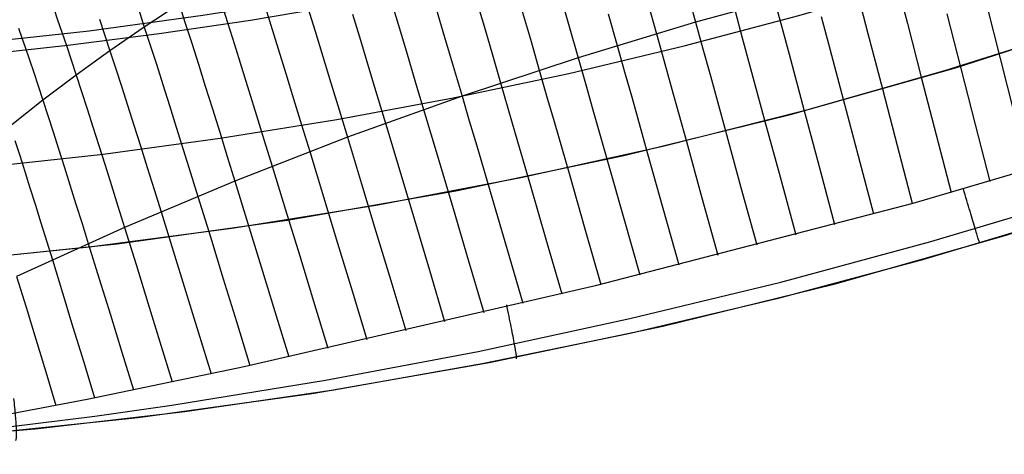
# Model space of a CAD drawing. Header units: millimetres. Extents: x -118 to 118, y -118 to 118.
# Tile 37 of 68: x 11 to 34, y -117 to -108. Entities that reach past the tile are written whole.
import ezdxf

# ---------------------------------------------------------------- set-up
doc = ezdxf.new("R2010")
doc.units = ezdxf.units.MM
doc.header["$MEASUREMENT"] = 0
doc.layers.add('Predefinito', color=5, linetype='Continuous')

msp = doc.modelspace()

# ---------------------------------------------------------------- linework, layer by layer
at = {"layer": 'Predefinito'}
for points in [[(-1.959082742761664, -113.4830912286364), (1.959082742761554, -113.4830912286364), (5.874913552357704, -113.3478512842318), (9.783743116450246, -113.07753256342), (13.68091320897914, -112.6724572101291), (17.56177949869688, -112.1331079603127), (21.42171708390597, -111.4601275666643), (25.25612600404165, -110.654318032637), (29.06043672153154, -109.7166396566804), (32.83011556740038, -108.6482098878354), (36.56067014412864, -107.4503019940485), (40.24765467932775, -106.1243435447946), (43.88667532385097, -104.6719147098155), (47.4733953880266, -103.0947463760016), (51.00354050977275, -101.3947180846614), (54.47290374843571, -99.57385579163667), (57.87735059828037, -97.63432945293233), (61.21282391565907, -95.57845043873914)], [(-2.028125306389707, -117.4824953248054), (2.028125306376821, -117.4824953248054), (6.081958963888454, -117.3424892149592), (10.12854463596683, -117.0626438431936), (14.16305992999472, -116.6432927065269), (18.18069683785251, -116.0849355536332), (22.17666746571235, -115.3882377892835), (26.14620973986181, -114.5540296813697), (30.08459308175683, -113.5833053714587), (33.9871240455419, -112.4772216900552), (37.84915191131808, -111.2370967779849), (41.66607422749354, -109.8644085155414), (45.43334229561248, -108.3607927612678), (49.14646659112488, -106.7280414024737), (52.80102211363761, -104.9681002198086), (56.39265366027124, -103.0830665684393), (59.91708101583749, -101.0751868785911)], [(-0.0232285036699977, -108.595960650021), (2.596356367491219, -108.5659402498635), (5.211952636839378, -108.4717123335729), (7.823560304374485, -108.3132769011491), (10.4311793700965, -108.0906339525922), (13.04200290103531, -107.8027980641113), (15.64213807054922, -107.4508453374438), (18.23158487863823, -107.0347757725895), (20.81034332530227, -106.5545893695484), (23.39592257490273, -106.0062741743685), (25.96346506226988, -105.3942514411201), (28.51297078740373, -104.7185211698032), (31.04443975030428, -103.9790833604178), (33.55795327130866, -103.1759115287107), (36.05684077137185, -102.3078549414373)]]:
    msp.add_lwpolyline(points, dxfattribs=at)
at = {"layer": 'Predefinito', "extrusion": (0.9612578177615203, 0.275542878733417, 0.00771555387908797)}
msp.add_lwpolyline([(-117.5000000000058, -136.5969852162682), (-117.498719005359, -136.5093249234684), (-117.4948421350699, -136.4211427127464), (-117.4883229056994, -136.332549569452), (-117.4791209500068, -136.2436604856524), (-117.4672023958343, -136.1545940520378), (-117.4525402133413, -136.0654720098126), (-117.4351145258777, -135.9764187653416), (-117.4149128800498, -135.8875608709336), (-117.3919304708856, -135.799026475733), (-117.3661703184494, -135.7109447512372), (-117.3376433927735, -135.6234452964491), (-117.3063686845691, -135.5366575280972), (-117.2723732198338, -135.4507100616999), (-117.2356920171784, -135.3657300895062), (-117.1963679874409, -135.2818427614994), (-117.1544517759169, -135.1991705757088), (-117.1100015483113, -135.1178327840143), (-117.0630827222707, -135.0379448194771), (-117.013767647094, -134.9596177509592), (-116.9621352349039, -134.882957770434), (-116.9082705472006, -134.8080657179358), (-116.8522643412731, -134.735036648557), (-116.794212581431, -134.6639594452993), (-116.734215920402, -134.5949164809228), (-116.6723791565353, -134.5279833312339), (-116.6088106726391, -134.4632285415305), (-116.5436218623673, -134.4007134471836), (-116.4769265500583, -134.340492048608), (-116.4088404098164, -134.2826109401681), (-116.339480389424, -134.2271092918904), (-116.2689641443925, -134.1740188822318), (-116.1974094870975, -134.1233641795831)], dxfattribs=at)
at = {"layer": 'Predefinito', "extrusion": (0.9760848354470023, 0.2164877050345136, -0.01978553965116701)}
msp.add_lwpolyline([(-117.5000000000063, -136.5333709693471), (-117.498768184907, -136.4474095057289), (-117.495041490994, -136.3609573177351), (-117.4887770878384, -136.2741191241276), (-117.4799378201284, -136.1870032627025), (-117.4684925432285, -136.099721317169), (-117.4544164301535, -136.0123877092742), (-117.4376912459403, -135.9251192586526), (-117.4183055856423, -135.8380347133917), (-117.396255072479, -135.7512542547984), (-117.3715425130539, -135.6648989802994), (-117.3441780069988, -135.5790903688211), (-117.3141790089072, -135.4939497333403), (-117.2815703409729, -135.409597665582), (-117.2463841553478, -135.3261534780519), (-117.2086598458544, -135.2437346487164), (-117.1684439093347, -135.1624562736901), (-117.1257897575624, -135.0824305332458), (-117.0807574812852, -135.0037661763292), (-117.0334135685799, -134.926568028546), (-116.9838305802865, -134.850936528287), (-116.932086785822, -134.7769672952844), (-116.8782657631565, -134.7047507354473), (-116.8224559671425, -134.6343716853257), (-116.7647502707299, -134.5659090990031), (-116.7052454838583, -134.4994357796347), (-116.6440418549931, -134.435018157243), (-116.5812425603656, -134.3727161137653), (-116.5169531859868, -134.3125828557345), (-116.4512812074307, -134.2546648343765), (-116.3843354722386, -134.1990017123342), (-116.3162256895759, -134.1456263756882), (-116.2470619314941, -134.0945649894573)], dxfattribs=at)
at = {"layer": 'Predefinito', "extrusion": (0.9862775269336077, 0.1565254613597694, -0.05250161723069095)}
msp.add_lwpolyline([(-117.500000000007, -136.1252058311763), (-117.4990595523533, -136.050093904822), (-117.4962202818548, -135.9746600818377), (-117.4914577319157, -135.8989744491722), (-117.4847508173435, -135.8231088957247), (-117.4760819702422, -135.7471369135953), (-117.4654372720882, -135.6711333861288), (-117.4528065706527, -135.5951743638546), (-117.4381835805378, -135.5193368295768), (-117.421565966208, -135.4436984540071), (-117.4029554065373, -135.3683373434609), (-117.3823576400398, -135.293331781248), (-117.3597824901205, -135.2187599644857), (-117.3352438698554, -135.1446997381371), (-117.3087597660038, -135.0712283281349), (-117.2803522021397, -134.9984220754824), (-117.2500471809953, -134.9263561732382), (-117.2178746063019, -134.8551044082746), (-117.183868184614, -134.7847389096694), (-117.1480653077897, -134.7153299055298), (-117.1105069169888, -134.6469454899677), (-117.0712373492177, -134.5796514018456), (-117.0303041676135, -134.5135108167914), (-116.9877579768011, -134.4485841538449), (-116.9436522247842, -134.3849288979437), (-116.8980429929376, -134.3225994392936), (-116.8509887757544, -134.2616469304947), (-116.8025502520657, -134.202119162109), (-116.752790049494, -134.1440604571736), (-116.7017725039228, -134.0875115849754), (-116.649563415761, -134.0325096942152), (-116.596229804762, -133.9790882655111), (-116.5418396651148, -133.9272770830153)], dxfattribs=at)
at = {"layer": 'Predefinito', "extrusion": (0.9893651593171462, 0.1263196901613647, -0.07211045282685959)}
msp.add_lwpolyline([(-117.5000000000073, -135.7421039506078), (-117.4993028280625, -135.6774313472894), (-117.4972015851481, -135.6125560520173), (-117.4936830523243, -135.5475229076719), (-117.4887358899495, -135.4823775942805), (-117.4823506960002, -135.4171665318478), (-117.4745200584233, -135.3519367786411), (-117.465238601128, -135.2867359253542), (-117.4545030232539, -135.2216119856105), (-117.4423121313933, -135.1566132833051), (-117.4286668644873, -135.091788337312), (-117.4135703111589, -135.0271857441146), (-117.3970277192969, -134.9628540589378), (-117.3790464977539, -134.8988416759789), (-117.3596362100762, -134.8351967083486), (-117.3388085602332, -134.7719668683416), (-117.316577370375, -134.7091993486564), (-117.2929585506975, -134.6469407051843), (-117.2679700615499, -134.5852367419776), (-117.2416318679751, -134.5241323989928), (-117.2139658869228, -134.4636716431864), (-117.1849959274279, -134.4038973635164), (-117.1547476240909, -134.3448512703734), (-117.1232483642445, -134.2865737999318), (-117.0905272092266, -134.2291040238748), (-117.0566148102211, -134.1724795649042), (-117.0215433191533, -134.1167365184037), (-116.9853462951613, -134.0619093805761), (-116.9480586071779, -134.008030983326), (-116.909716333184, -133.9551324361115), (-116.8703566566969, -133.903243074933), (-116.830017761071, -133.8523904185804), (-116.7887387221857, -133.8026001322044)], dxfattribs=at)
at = {"layer": 'Predefinito', "extrusion": (0.9904044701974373, 0.1111971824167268, -0.0820620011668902)}
msp.add_lwpolyline([(-117.5000000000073, -135.5032332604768), (-117.4994444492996, -135.4455011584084), (-117.4977716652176, -135.3876259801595), (-117.4949733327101, -135.329639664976), (-117.4910423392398, -135.2715746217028), (-117.4859728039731, -135.2134636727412), (-117.4797601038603, -135.1553399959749), (-117.4724008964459, -135.0972370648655), (-117.4638931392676, -135.0391885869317), (-117.4542361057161, -134.981228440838), (-117.4434303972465, -134.9233906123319), (-117.431477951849, -134.8657091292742), (-117.4183820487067, -134.8082179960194), (-117.4041473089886, -134.7509511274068), (-117.3887796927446, -134.6939422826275), (-117.3722864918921, -134.6372249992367), (-117.3546763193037, -134.5808325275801), (-117.3359590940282, -134.5247977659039), (-117.3161460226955, -134.4691531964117), (-117.2952495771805, -134.4139308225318), (-117.2732834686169, -134.3591621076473), (-117.2502626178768, -134.3048779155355), (-117.2262031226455, -134.2511084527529), (-117.2011222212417, -134.1978832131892), (-117.1750382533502, -134.145230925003), (-117.147970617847, -134.0931795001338), (-117.1199397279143, -134.0417559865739), (-117.0909669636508, -133.9909865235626), (-117.0610746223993, -133.9408962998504), (-117.0302858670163, -133.8915095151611), (-116.9986246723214, -133.8428493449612), (-116.9661157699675, -133.7949379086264), (-116.9327845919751, -133.7477962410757)], dxfattribs=at)
at = {"layer": 'Predefinito'}
for points in [[(-0.0526627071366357, -111.4334624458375, -161), (2.635264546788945, -111.4032610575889, -161), (5.322359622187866, -111.3070341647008, -161), (8.007321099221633, -111.1446923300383, -161), (10.68884755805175, -110.9161461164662, -161), (13.36563757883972, -110.6213060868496, -161), (16.03638974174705, -110.2600828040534, -161), (18.69980262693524, -109.8323868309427, -161), (21.3545748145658, -109.3381287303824, -161), (23.999401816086, -108.7772076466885, -160.9999660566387), (26.63298095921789, -108.1495310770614, -160.9998882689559), (29.25401354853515, -107.4550221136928, -160.9998027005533), (31.86120088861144, -106.6936038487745, -160.9997454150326), (34.45304932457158, -105.8652565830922, -160.9997651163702), (37.0277137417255, -104.9707287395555, -160.999850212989), (39.58336825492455, -104.0110955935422, -160.9999463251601), (42.11818697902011, -102.9874324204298, -160.9999990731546), (44.62699794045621, -101.9023490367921, -161.0000104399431), (47.11193740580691, -100.7554196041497, -161.0000188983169), (49.57143745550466, -99.54764194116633, -161.0000247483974), (52.00393016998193, -98.28001386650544, -161.000028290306), (54.4078476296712, -96.95353319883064, -161.0000298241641), (56.7816219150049, -95.56919775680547, -161.0000296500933), (59.12368510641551, -94.12800535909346, -161.0000280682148)], [(-0.0253302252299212, -108.8683462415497, -153.6775029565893), (2.074174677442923, -108.849408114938, -153.6774953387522), (4.173315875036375, -108.7892544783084, -153.6774994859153), (6.271443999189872, -108.687840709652, -153.677515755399), (8.367909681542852, -108.5451221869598, -153.677544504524), (10.46206355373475, -108.3610542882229, -153.6775860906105), (12.55325624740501, -108.1355923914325, -153.6776408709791), (14.64083839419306, -107.8686918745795, -153.6777092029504), (16.72416062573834, -107.560308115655, -153.6777914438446), (18.80257357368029, -107.2103964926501, -153.6778879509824), (20.87542786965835, -106.818912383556, -153.6779990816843), (22.94207414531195, -106.3858111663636, -153.6781251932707), (25.00186303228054, -105.911048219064, -153.678266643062), (27.05414516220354, -105.3945789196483, -153.6784237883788), (29.0982711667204, -104.8363586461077, -153.6785969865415), (31.13359167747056, -104.2363427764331, -153.6787865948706), (33.15945732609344, -103.5944866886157, -153.6789929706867), (35.17483011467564, -102.9111036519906, -153.6791998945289)], [(35.06478426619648, -105.6140185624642, -129.9306401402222), (32.33001991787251, -106.2057239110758, -130.005506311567), (29.60483582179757, -106.8715892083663, -130.0395363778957), (26.89646276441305, -107.6101731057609, -130.0327303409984), (24.21104001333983, -108.4196591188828, -129.9850882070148), (21.55982131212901, -109.2964082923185, -129.8966099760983), (18.94390065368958, -110.2389895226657, -129.767295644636), (16.37257994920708, -111.2425918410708, -129.5971453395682), (13.85150079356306, -112.3033660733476, -129.3861628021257), (11.38541476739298, -113.4168378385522, -129.1343360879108)], [(19.91759509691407, -107.0451333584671, -126.9014857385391), (20.10151731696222, -107.6569024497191, -127.6683470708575), (20.29077869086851, -108.2885987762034, -128.4163489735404), (20.48483573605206, -108.9381939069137, -129.1460584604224), (20.683144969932, -109.6036594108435, -129.8580425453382), (20.84758249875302, -110.1565142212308, -130.4256825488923), (21.0143482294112, -110.7180585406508, -130.9823321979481), (21.35432090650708, -111.865187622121, -132.0642988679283), (21.70197622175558, -113.0409904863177, -133.1072194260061), (22.05622739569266, -114.2414109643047, -134.1143707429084)], [(21.84621208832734, -106.966637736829, -127.7579528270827), (22.03934493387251, -107.625459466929, -128.5009926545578), (22.23746082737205, -108.3028793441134, -129.225025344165), (22.43999505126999, -108.9967896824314, -129.9306400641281), (22.60746203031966, -109.5714398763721, -130.490871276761), (22.77733366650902, -110.1550649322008, -131.0397519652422), (23.12373151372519, -111.3471518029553, -132.1051484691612), (23.47806979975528, -112.5688746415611, -133.1302029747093), (23.83922973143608, -113.8160577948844, -134.1182888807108)], [(23.80730066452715, -107.0051817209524, -128.5644754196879), (24.00689887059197, -107.703942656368, -129.2842505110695), (24.21104001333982, -108.4196591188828, -129.9850882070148), (24.37954896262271, -109.0111202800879, -130.5399504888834), (24.55052064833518, -109.6117730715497, -131.0831885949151), (24.89928055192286, -110.8385198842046, -132.1365160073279), (25.25617636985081, -112.0956322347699, -133.1485178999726), (25.62006474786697, -113.3788428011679, -134.1226417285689)], [(26.69417177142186, -106.8744615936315, -129.3360725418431), (26.89646276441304, -107.6101731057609, -130.0327303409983), (27.06328492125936, -108.2171769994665, -130.5830457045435), (27.23262143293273, -108.8335651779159, -131.1214936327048), (27.57825480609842, -110.0923195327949, -132.1645441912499), (27.93219745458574, -111.3820864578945, -133.1653960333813), (28.29328394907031, -112.6985162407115, -134.1275631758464)], [(31.57641752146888, -107.0257394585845, -130.5727717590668), (31.73512829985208, -107.6413198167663, -131.112347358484), (32.0594757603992, -108.8983299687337, -132.157820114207), (32.39209099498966, -110.1861977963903, -133.1613032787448), (32.73181388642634, -111.5005934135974, -134.126294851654)], [(15.09866871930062, -107.1939146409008, -123.2642375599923), (14.30176923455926, -107.7185109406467, -123.1709663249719), (13.51816004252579, -108.2599702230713, -123.0712620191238), (12.74630565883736, -108.8182429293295, -122.9651296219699), (11.98688225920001, -109.3929247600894, -122.8525488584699), (11.24062420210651, -109.9836293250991, -122.7335733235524)], [(15.09866871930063, -107.1939146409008, -123.2642375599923), (15.23857434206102, -107.6278420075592, -124.1160022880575), (15.38493809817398, -108.0858729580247, -124.9496061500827), (15.53729281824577, -108.5662638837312, -125.765536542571), (15.69517133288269, -109.0672711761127, -126.5642808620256), (15.85810647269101, -109.5871512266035, -127.3463265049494), (16.02563106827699, -110.1241604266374, -128.1121608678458), (16.19727795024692, -110.6765551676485, -128.8622713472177), (16.37257994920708, -111.2425918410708, -129.5971453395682), (16.6698430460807, -112.2059429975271, -130.7819659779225), (16.97486868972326, -113.198266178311, -131.929295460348), (17.28667779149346, -114.2159071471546, -133.0420859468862), (17.60429126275, -115.25521166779, -134.1232895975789)], [(16.05115345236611, -107.1387056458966, -124.2019496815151), (16.20252428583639, -107.6156461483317, -125.033965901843), (16.36011585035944, -108.1158041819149, -125.84763083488), (16.52344305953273, -108.6373692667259, -126.6434505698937), (16.69202082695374, -109.1785309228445, -127.4219311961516), (16.86536406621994, -109.7374786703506, -128.1835788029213), (17.04298769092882, -110.3124020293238, -128.9288994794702), (17.22440661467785, -110.901490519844, -129.6583993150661), (17.53071257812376, -111.8995921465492, -130.8280770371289), (17.84501334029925, -112.9275326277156, -131.9591498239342), (18.16630544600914, -113.9815667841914, -133.054643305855), (18.49358544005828, -115.0579494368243, -134.117583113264)], [(17.02994622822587, -107.1606544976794, -125.1120769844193), (17.19206250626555, -107.6792564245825, -125.923644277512), (17.36011058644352, -108.2199975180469, -126.7167560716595), (17.53358879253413, -108.7810053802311, -127.4919357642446), (17.71199544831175, -109.3604076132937, -128.2497067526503), (17.89482887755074, -109.9563318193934, -128.9905924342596), (18.08158740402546, -110.5669056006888, -129.7151162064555), (18.39577690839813, -111.5975169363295, -130.8713000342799), (18.71817817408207, -112.6587768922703, -131.9878380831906), (19.04776474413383, -113.7468544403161, -133.0678253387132), (19.38351016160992, -114.8579185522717, -134.1143567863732)], [(18.03280589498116, -107.2568630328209, -125.9935765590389), (18.20486806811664, -107.8153803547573, -126.7841970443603), (18.38252556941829, -108.3947810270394, -127.5563398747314), (18.56526146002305, -108.9931356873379, -128.3105443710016), (18.75255880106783, -109.6085149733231, -129.04734985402), (18.94390065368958, -110.2389895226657, -129.767295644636), (19.26485148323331, -111.2998447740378, -130.9114965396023), (19.59421569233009, -112.3921011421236, -132.0150840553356), (19.93094522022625, -113.5118469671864, -133.0812183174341), (20.2739920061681, -114.6551705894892, -134.1130594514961)], [(25.79553597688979, -107.1413515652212, -129.3237339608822), (25.9990142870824, -107.8720997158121, -130.0213869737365), (26.16683773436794, -108.4752260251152, -130.5727682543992), (26.33716313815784, -109.0876903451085, -131.112340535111), (26.68473976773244, -110.3384681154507, -132.1578070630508), (27.04058408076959, -111.620103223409, -133.1612844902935), (27.40353598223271, -112.9282658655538, -134.1262707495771)], [(28.69991796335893, -107.1097658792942, -130.0418050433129), (28.86356381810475, -107.7205282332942, -130.5912845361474), (29.02973408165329, -108.3407123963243, -131.1288491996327), (29.3690629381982, -109.6071631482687, -132.1699976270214), (29.71673473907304, -110.9047521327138, -133.1687775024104), (30.07157969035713, -112.2291133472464, -134.1287160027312)], [(30.67069932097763, -107.2505812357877, -130.5830531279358), (30.83222925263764, -107.8690706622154, -131.1215081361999), (31.16224964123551, -109.1320281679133, -132.1645719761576), (31.50057949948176, -110.4259989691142, -133.1654360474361), (31.84605335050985, -111.7466331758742, -134.1276145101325)], [(33.54289675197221, -107.2023358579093, -131.0831741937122), (33.8541059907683, -108.4391254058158, -132.1364883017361), (34.17345095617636, -109.7062797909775, -133.1484779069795)], [(12.23142876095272, -107.2967314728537, -118.4730799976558), (12.32176271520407, -107.5537678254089, -119.3967916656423), (12.41852080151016, -107.8348372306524, -120.3090304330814), (12.52159960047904, -108.1395396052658, -121.2086183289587), (12.63089569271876, -108.4674748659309, -122.0943773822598), (12.74630565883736, -108.8182429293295, -122.9651296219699), (12.86767574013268, -109.1912581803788, -123.8199639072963), (12.99465082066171, -109.5851928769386, -124.6590364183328), (13.12682544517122, -109.998533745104, -125.4827701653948), (13.26379415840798, -110.4297675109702, -126.2915881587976), (13.40515150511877, -110.8773809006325, -127.0859134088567), (13.55049203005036, -111.339860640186, -127.8661689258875), (13.69941027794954, -111.815693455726, -128.6327777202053), (13.85150079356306, -112.3033660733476, -129.3861628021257), (14.11420177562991, -113.148983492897, -130.627933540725), (14.38387309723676, -114.0206161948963, -131.8360099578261), (14.65961738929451, -114.9149149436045, -133.0130978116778), (14.94053728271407, -115.8285305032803, -134.1619028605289)], [(14.17393232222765, -107.3283144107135, -122.3006591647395), (14.30176923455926, -107.7185109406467, -123.1709663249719), (14.43619046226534, -108.1332847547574, -124.0236881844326), (14.5768037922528, -108.5711692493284, -124.8589972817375), (14.72316129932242, -109.0304926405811, -125.6773609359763), (14.87481505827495, -109.5095831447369, -126.4792464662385), (15.03131714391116, -110.006768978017, -127.2651211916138), (15.19221963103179, -110.5203783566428, -128.0354524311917), (15.35707459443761, -111.0487394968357, -128.7907075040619), (15.52543410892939, -111.5901806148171, -129.531353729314), (15.81240325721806, -112.516549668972, -130.7331138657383), (16.1068871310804, -113.470965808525, -131.8985709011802), (16.40793240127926, -114.4498709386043, -133.0305993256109), (16.71458573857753, -115.4497069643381, -134.1320736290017)], [(19.05610486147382, -107.4239749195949, -126.845773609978), (19.2371958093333, -108.0203064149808, -127.6151436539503), (19.42350204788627, -108.6361028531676, -128.3660917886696), (19.6144927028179, -109.2693828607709, -129.0991718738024), (19.80963689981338, -109.9181650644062, -129.8149377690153), (20.13618377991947, -111.0069756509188, -130.9485454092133), (20.47133008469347, -112.1278817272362, -132.0406464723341), (20.81400760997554, -113.2768964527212, -133.0944618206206), (21.16314815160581, -114.4500329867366, -134.1132123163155)], [(20.97126409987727, -107.3054642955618, -127.7159501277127), (21.1627395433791, -107.9515321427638, -128.4613159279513), (21.35911020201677, -108.6158703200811, -129.1880096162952), (21.55982131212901, -109.2964082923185, -129.8966099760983), (21.72598906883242, -109.8607946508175, -130.460276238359), (21.89452550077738, -110.4340215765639, -131.0127614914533), (22.2381525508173, -111.6049375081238, -132.0858528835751), (22.58959878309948, -112.8050368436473, -133.1192119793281), (22.94776051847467, -114.0302003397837, -134.1161666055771)], [(22.92159638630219, -107.309766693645, -128.5353791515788), (23.12078153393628, -107.9986701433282, -129.257105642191), (23.32445250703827, -108.7043159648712, -129.9601328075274), (23.49269532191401, -109.2880004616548, -130.5174358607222), (23.66337416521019, -109.8807769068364, -131.0632405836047), (24.01147392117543, -111.0914931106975, -132.1220616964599), (24.36761974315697, -112.3322395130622, -133.1400094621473), (24.7306795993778, -113.5987910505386, -134.1204971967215)], [(24.9001233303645, -107.4177796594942, -129.3064599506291), (25.10424144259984, -108.1418560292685, -130.0055062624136), (25.27264491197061, -108.7397936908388, -130.5583991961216), (25.44353311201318, -109.3470050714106, -131.0995643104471), (25.79218734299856, -110.587097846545, -132.1484489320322), (26.14905141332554, -111.857832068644, -133.1556358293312), (26.51297260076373, -113.15490545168, -134.1246007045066)], [(27.79702799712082, -107.3559876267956, -130.0395363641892), (27.96245535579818, -107.9655411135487, -130.589220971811), (28.13040457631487, -108.5845069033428, -131.1270027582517), (28.47328426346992, -109.8484944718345, -132.1686197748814), (28.82449837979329, -111.1435884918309, -133.1679112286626), (29.1828782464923, -112.4654271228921, -134.1284009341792)], [(29.76634105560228, -107.4822024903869, -130.5892280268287), (29.93036821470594, -108.102228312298, -131.1270165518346), (30.2654039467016, -109.3683365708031, -132.1686462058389), (30.60877429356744, -110.6655519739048, -133.1679492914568), (30.95931053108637, -111.9895125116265, -134.1284497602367)], [(32.63871655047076, -107.4190633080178, -131.0995600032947), (32.95677567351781, -108.6673461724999, -132.1484406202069), (33.28304457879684, -109.9462702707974, -133.1556238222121), (33.61637055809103, -111.2515333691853, -134.1245852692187)], [(35.7531213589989, -107.7216984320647, -135.0000001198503), (32.579302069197, -108.7236785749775, -135.0000000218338), (29.37747073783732, -109.6321769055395, -135.0000000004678), (26.14982037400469, -110.4465305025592, -135.0000000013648), (22.89967838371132, -111.1658883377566, -135.0000000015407), (19.6346848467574, -111.7887667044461, -135.0000000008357), (16.35285328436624, -112.3157788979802, -134.9999999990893), (13.05286993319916, -112.7469369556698, -134.9999877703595), (9.741664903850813, -113.0811653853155, -134.9999948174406)], [(13.28061667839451, -107.5420143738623, -121.3143993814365), (13.39616657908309, -107.8889597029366, -122.2007393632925), (13.51816004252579, -108.2599702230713, -123.0712620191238), (13.64643543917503, -108.6544293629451, -123.9250069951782), (13.78061856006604, -109.0709378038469, -124.7621389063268), (13.92028205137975, -109.5079005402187, -125.5831036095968), (14.06499855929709, -109.963722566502, -126.3883469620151), (14.21434072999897, -110.4368088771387, -127.1783148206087), (14.36788120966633, -110.9255644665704, -127.9534530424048), (14.52519264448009, -111.428394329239, -128.7142074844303), (14.68584768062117, -111.9437034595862, -129.4610240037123), (14.96135772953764, -112.8308239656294, -130.6816894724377), (15.24411857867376, -113.7450065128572, -131.8673167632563), (15.53320412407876, -114.6827946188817, -133.0206982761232), (15.82768826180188, -115.640731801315, -134.1446264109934)], [(11.42683434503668, -107.7464568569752, -117.4365805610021), (11.50510677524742, -107.9645310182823, -118.367206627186), (11.58953817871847, -108.205644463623, -119.2881274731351), (11.68002999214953, -108.4694188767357, -120.1982326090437), (11.77648365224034, -108.7554759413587, -121.0964115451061), (11.87880059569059, -109.0634373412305, -121.9815537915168), (11.98688225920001, -109.3929247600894, -122.8525488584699), (12.10058280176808, -109.743385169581, -123.7085378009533), (12.21956727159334, -110.1135666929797, -124.5496678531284), (12.34345343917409, -110.5020427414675, -125.3763377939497), (12.47185907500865, -110.907386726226, -126.1889464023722), (12.60440194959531, -111.3281720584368, -126.9878924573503), (12.74069983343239, -111.7629721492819, -127.773574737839), (12.8803704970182, -112.210360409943, -128.5463920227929), (13.02303171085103, -112.6689102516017, -129.3067430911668), (13.27150442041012, -113.4706476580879, -130.5719613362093), (13.52664835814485, -114.2972839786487, -131.8049184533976), (13.78759678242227, -115.1455842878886, -133.0082278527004), (14.05348295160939, -116.0123136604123, -134.1845029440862)], [(11.11026313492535, -116.5828717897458, -134.309519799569), (12.99668044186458, -116.2249603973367, -134.2195456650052), (16.58121373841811, -115.4786222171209, -134.1336975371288), (24.63957138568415, -113.6211440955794, -134.1202718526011), (31.86422340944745, -111.7416213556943, -134.1275920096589), (40.75841098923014, -109.1257907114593, -134.1148637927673)], [(11.34588986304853, -110.3104440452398, -123.5907845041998), (11.45610003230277, -110.6557130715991, -124.4340912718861), (11.57089703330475, -111.0181014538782, -125.2638667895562), (11.68992318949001, -111.3962742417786, -126.0804842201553), (11.81282082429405, -111.7888964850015, -126.8843167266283), (11.93923226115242, -112.1946332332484, -127.67573747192), (12.20116583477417, -113.0401104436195, -129.2228363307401), (12.4339154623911, -113.7954477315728, -130.5140117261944), (12.67301604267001, -114.5744885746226, -131.7744609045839), (12.91763382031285, -115.3741211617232, -133.0066978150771), (13.16693504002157, -116.1912336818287, -134.2132364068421)], [(10.51262825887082, -116.9414028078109, -135.0150610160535), (13.16889277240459, -116.6134899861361, -135.0425119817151), (14.93195787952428, -116.3624574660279, -135.0661945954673), (18.44012746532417, -115.7909289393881, -135.1160074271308), (21.92829297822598, -115.1309150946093, -135.1590164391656), (25.39697466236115, -114.3828600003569, -135.1894566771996), (28.84575703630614, -113.5465771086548, -135.2044130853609), (32.27166839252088, -112.6219565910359, -135.2032781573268), (35.67276864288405, -111.6096990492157, -135.1860362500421)], [(35.38024916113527, -112.0468089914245, -136.5590326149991), (32.07958168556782, -113.0360581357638, -136.603212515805), (28.75108275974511, -113.9281584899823, -136.6034689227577), (25.39793576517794, -114.7222509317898, -136.5592412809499), (22.02284599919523, -115.4176829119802, -136.4679540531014), (18.63010736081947, -116.013659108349, -136.3237309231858), (15.22426913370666, -116.5095344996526, -136.1203978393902), (11.80988719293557, -116.9049894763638, -135.8521655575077), (8.175510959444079, -117.2152336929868, -135.5152551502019)], [(11.38541476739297, -113.4168378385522, -129.1343360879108), (11.60079458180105, -114.1230975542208, -130.4541698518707), (11.82218102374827, -114.851775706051, -131.7449282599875), (12.04877623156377, -115.5998944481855, -133.009017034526), (12.27978234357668, -116.3644759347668, -134.2488418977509)]]:
    msp.add_polyline3d(points, dxfattribs=at)

doc.saveas('drawing.dxf')
